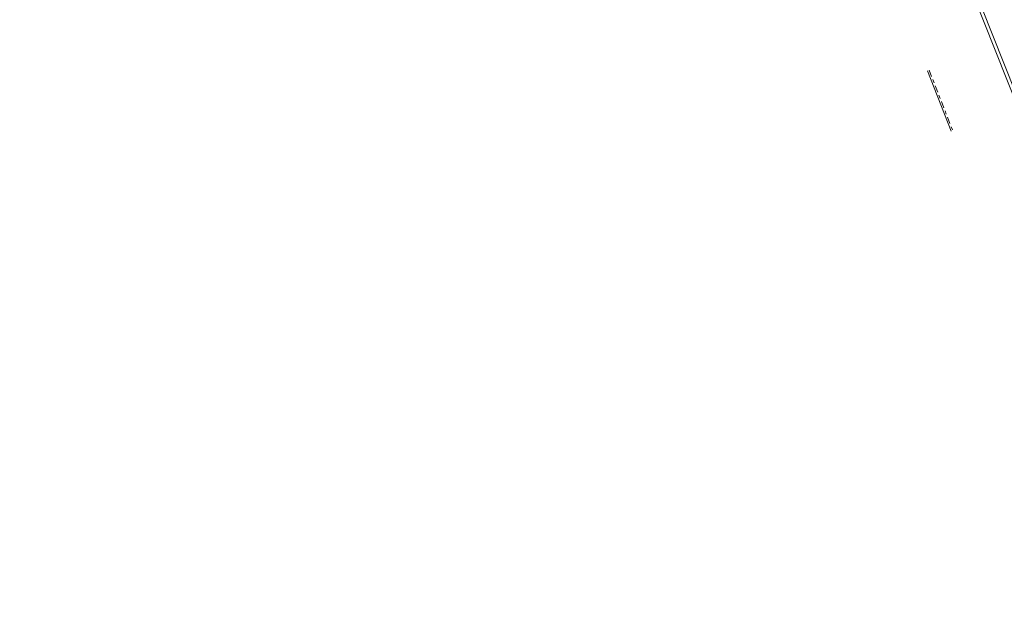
# Model space of a CAD drawing. Header units: metres. Extents: x 196678 to 197613, y 355400 to 356418.
# Tile 31 of 40: x 196731 to 196789, y 355981 to 356015. Entities that reach past the tile are written whole.
import ezdxf

# ---------------------------------------------------------------- set-up
doc = ezdxf.new("R2010")
doc.units = ezdxf.units.M
doc.linetypes.add('VH-OPSLUITBAND-SO', pattern=[10, 4, -2, 2, -2])
for name, color, linetype, lineweight in [('N-WE-GR-BOOM-S', 7, 'Continuous', 18), ('N01-WE-VH-KANTOPSLUITING_ACHTERKANTBAND-G', 5, 'Continuous', 18), ('N01-WE-VH-KANTOPSLUITING_GELEIDEBAND_50 200-G', 5, 'Continuous', 18), ('N01-WE-VH-KANTOPSLUITING_OPSLUITBAND_100X200-G', 5, 'VH-OPSLUITBAND-SO', 18)]:
    doc.layers.add(name, color=color, linetype=linetype, lineweight=lineweight)

# ---------------------------------------------------------------- blocks, each defined once
blk = doc.blocks.new('SGR-BOOM_09')
blk.add_lwpolyline([(-2.711, 3.837), (-3.391, 3.615), (-3.939, 3.223), (-4.367, 2.697), (-4.684, 2.075), (-4.901, 1.394), (-5.029, 0.692), (-5.078, 0.004), (-5.057, -0.631), (-4.978, -1.184), (-4.849, -1.658), (-4.679, -2.064), (-4.477, -2.414), (-4.251, -2.716), (-4.01, -2.983), (-3.764, -3.225), (-3.519, -3.452), (-3.284, -3.674), (-3.056, -3.889), (-2.829, -4.093), (-2.6, -4.282), (-2.363, -4.453), (-2.114, -4.603), (-1.847, -4.727), (-1.559, -4.822), (-1.246, -4.884), (-0.91, -4.917), (-0.554, -4.921), (-0.182, -4.9), (0.202, -4.856), (0.595, -4.791), (0.994, -4.707), (1.395, -4.608), (1.794, -4.494), (2.188, -4.363), (2.571, -4.21), (2.939, -4.034), (3.289, -3.828), (3.615, -3.591), (3.913, -3.317), (4.179, -3.005), (4.41, -2.651), (4.604, -2.263), (4.761, -1.849), (4.881, -1.421), (4.964, -0.986), (5.01, -0.553), (5.019, -0.132), (4.99, 0.267), (4.925, 0.639), (4.826, 0.985), (4.699, 1.309), (4.548, 1.616), (4.377, 1.91), (4.191, 2.196), (3.994, 2.477), (3.79, 2.759), (3.583, 3.043), (3.366, 3.327), (3.134, 3.606), (2.878, 3.874), (2.592, 4.126), (2.268, 4.357), (1.9, 4.563), (1.48, 4.737), (1.004, 4.874), (0.471, 4.963), (-0.115, 4.99), (-0.752, 4.944), (-1.438, 4.81), (-2.17, 4.577), (-2.945, 4.231), (-3.76, 3.761)])
blk.add_circle((0, 0), 0.15)

msp = doc.modelspace()

# ---------------------------------------------------------------- linework, layer by layer
at = {"layer": 'N01-WE-VH-KANTOPSLUITING_ACHTERKANTBAND-G', "ltscale": 0.2, "flags": 128}
msp.add_lwpolyline([(196801.695, 355980.526), (196757.463, 356091.833, 0.189136), (196737.602, 356113.062, 0.116593), (196730.946, 356114.499)], format="xyb", dxfattribs=at)
msp.add_lwpolyline([(196784.752, 356011.871), (196786.143, 356008.28)], dxfattribs=at)
at = {"layer": 'N01-WE-VH-KANTOPSLUITING_GELEIDEBAND_50 200-G', "ltscale": 0.2, "flags": 128}
msp.add_lwpolyline([(196800.753, 355983.439), (196757.649, 356091.907, 0.189136), (196737.688, 356113.242, 0.116593), (196730.942, 356114.699)], format="xyb", dxfattribs=at)
at = {"layer": 'N01-WE-VH-KANTOPSLUITING_OPSLUITBAND_100X200-G', "ltscale": 0.1, "flags": 128}
msp.add_lwpolyline([(196784.845, 356011.907), (196786.237, 356008.316)], dxfattribs=at)

# ---------------------------------------------------------------- block references
at = {"layer": 'N-WE-GR-BOOM-S', "xscale": 0.9, "yscale": 0.9, "zscale": 0.9, "rotation": 291.6722829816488}
msp.add_blockref('SGR-BOOM_09', (196790.604, 356020.04), dxfattribs=at)

doc.saveas('drawing.dxf')
